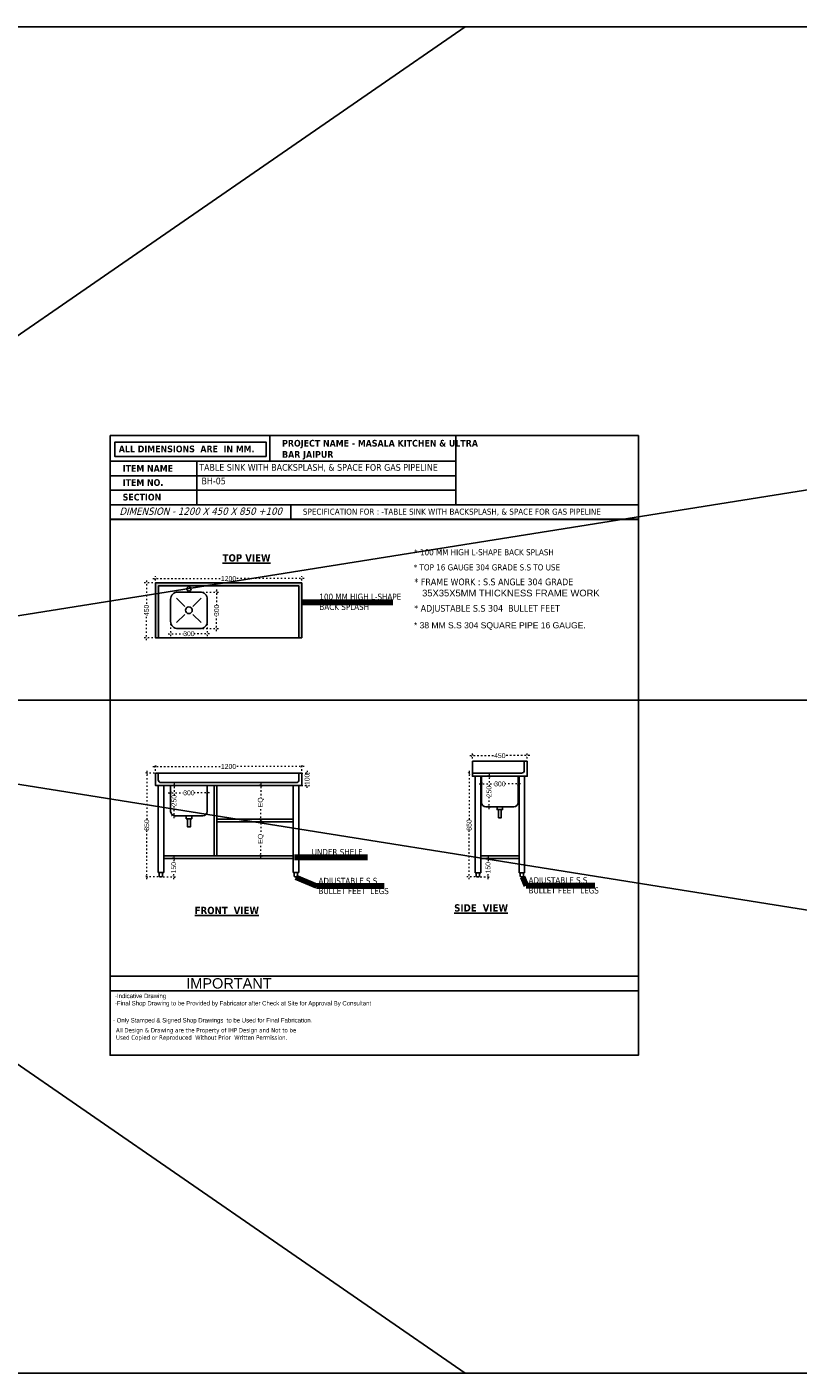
# Model space of a CAD drawing. Header units: millimetres. Extents: x 508219 to 745096, y 311341 to 352167.
# Tile 37 of 47: x 577248 to 583572, y 311341 to 322382. Entities that reach past the tile are written whole.
import ezdxf

# ---------------------------------------------------------------- set-up
doc = ezdxf.new("R2010")
doc.units = ezdxf.units.MM
doc.header["$PDMODE"] = 34
doc.linetypes.add('ACAD_ISO03W100', pattern=[30, 12, -18])
doc.layers.get('0').update_dxf_attribs({"color": 252})
doc.layers.add('EQUIPMENT', color=103, linetype='Continuous')
doc.styles.get("Standard").update_dxf_attribs({"font": 'arial.ttf'})
doc.styles.add('style1', font='txt.shx')
doc.dimstyles.new('ISO-25', dxfattribs={"dimtxt": 40, "dimasz": 20, "dimexe": 20, "dimexo": 20, "dimtad": 0, "dimdec": 0, "dimdsep": 46, "dimtxsty": 'Standard', "dimblk": 'ARCHTICK', "dimcen": 2.5, "dimdle": 20, "dimadec": 0, "dimazin": 0, "dimtfac": 1, "dimtdec": 0, "dimtmove": 0, "dimatfit": 3, "dimfxl": 0, "dimlwd": 5, "dimlwe": 5, "dimarcsym": 0})
doc.dimstyles.get("Standard").update_dxf_attribs({"dimtxt": 0.18, "dimasz": 0.18, "dimexe": 0.18, "dimexo": 0.0625, "dimgap": 0.09, "dimtad": 0, "dimtih": 1, "dimtoh": 1, "dimdec": 4, "dimzin": 0, "dimdsep": 46, "dimtxsty": 'Standard', "dimcen": 0.09, "dimadec": 0, "dimazin": 0, "dimtfac": 1, "dimtdec": 4, "dimtofl": 0, "dimtmove": 0, "dimatfit": 3, "dimfxl": 0, "dimtolj": 1, "dimtzin": 0, "dimarcsym": 0})

# ---------------------------------------------------------------- blocks, each defined once
blk = doc.blocks.new('_ArchTick')
at = {"color": 0, "linetype": 'ByBlock', "const_width": 0.15}
blk.add_lwpolyline([(-0.5, -0.5), (0.5, 0.5)], dxfattribs=at)
blk = doc.blocks.new('*D87')
at = {"color": 0, "linetype": 'ACAD_ISO03W100', "lineweight": 5, "transparency": 16777216}
for p, q in [((578556, 316161), (578434, 316161)), ((578454, 316181), (578454, 316081)), ((578454, 315891), (578454, 315991)), ((578556, 315911), (578434, 315911))]:
    blk.add_line(p, q, dxfattribs=at)
at = {"layer": 'DEFPOINTS', "color": 0, "transparency": 16777216}
for p in [(578454, 316161), (578576, 316161), (578576, 315911)]:
    blk.add_point(p, dxfattribs=at)
at = {"color": 0, "lineweight": 5, "transparency": 16777216, "xscale": 20, "yscale": 20, "zscale": 20}
for p, rotation in [((578454, 316161), 90), ((578454, 315911), 270)]:
    blk.add_blockref('_ArchTick', p, dxfattribs=dict(at, rotation=rotation))
at = {"color": 0, "transparency": 16777216, "insert": (578454, 316036), "char_height": 40, "attachment_point": 5, "rotation": 90}
blk.add_mtext('250', dxfattribs=at)
blk = doc.blocks.new('*D88')
at = {"color": 0, "linetype": 'ACAD_ISO03W100', "lineweight": 5, "transparency": 16777216}
for p, q in [((578406, 316100), (578532, 316100)), ((578426, 316074), (578426, 316120)), ((578746, 316100), (578621, 316100)), ((578726, 316074), (578726, 316120))]:
    blk.add_line(p, q, dxfattribs=at)
at = {"layer": 'DEFPOINTS', "color": 0, "transparency": 16777216}
for p in [(578726, 316100), (578426, 316054), (578726, 316054)]:
    blk.add_point(p, dxfattribs=at)
at = {"color": 0, "lineweight": 5, "transparency": 16777216, "xscale": 20, "yscale": 20, "zscale": 20, "rotation": 180}
blk.add_blockref('_ArchTick', (578426, 316100), dxfattribs=at)
at = {"color": 0, "lineweight": 5, "transparency": 16777216, "xscale": 20, "yscale": 20, "zscale": 20}
blk.add_blockref('_ArchTick', (578726, 316100), dxfattribs=at)
at = {"color": 0, "transparency": 16777216, "insert": (578576, 316100), "char_height": 40, "attachment_point": 5}
blk.add_mtext('300', dxfattribs=at)
blk = doc.blocks.new('*D89')
at = {"color": 0, "linetype": 'ACAD_ISO03W100', "lineweight": 5, "transparency": 16777216}
for p, q in [((578390, 315561), (578471, 315561)), ((578451, 315581), (578451, 315529)), ((578451, 315391), (578451, 315443)), ((578365, 315411), (578471, 315411))]:
    blk.add_line(p, q, dxfattribs=at)
at = {"layer": 'DEFPOINTS', "color": 0, "transparency": 16777216}
for p in [(578370, 315561), (578451, 315561), (578345, 315411)]:
    blk.add_point(p, dxfattribs=at)
at = {"color": 0, "lineweight": 5, "transparency": 16777216, "xscale": 20, "yscale": 20, "zscale": 20}
for p, rotation in [((578451, 315561), 90), ((578451, 315411), 270)]:
    blk.add_blockref('_ArchTick', p, dxfattribs=dict(at, rotation=rotation))
at = {"color": 0, "transparency": 16777216, "insert": (578451, 315486), "char_height": 40, "attachment_point": 5, "rotation": 90}
blk.add_mtext('150', dxfattribs=at)
blk = doc.blocks.new('*D90')
at = {"color": 0, "linetype": 'ACAD_ISO03W100', "lineweight": 5, "transparency": 16777216}
for p, q in [((578325, 316261), (578210, 316261)), ((578230, 316281), (578230, 315881)), ((578230, 315391), (578230, 315791)), ((578325, 315411), (578210, 315411))]:
    blk.add_line(p, q, dxfattribs=at)
at = {"layer": 'DEFPOINTS', "color": 0, "transparency": 16777216}
for p in [(578230, 316261), (578345, 316261), (578345, 315411)]:
    blk.add_point(p, dxfattribs=at)
at = {"color": 0, "lineweight": 5, "transparency": 16777216, "xscale": 20, "yscale": 20, "zscale": 20}
for p, rotation in [((578230, 316261), 90), ((578230, 315411), 270)]:
    blk.add_blockref('_ArchTick', p, dxfattribs=dict(at, rotation=rotation))
at = {"color": 0, "transparency": 16777216, "insert": (578230, 315836), "char_height": 40, "attachment_point": 5, "rotation": 90}
blk.add_mtext('850', dxfattribs=at)
blk = doc.blocks.new('*D91')
at = {"color": 0, "linetype": 'ACAD_ISO03W100', "lineweight": 5, "transparency": 16777216}
for p, q in [((578301, 316281), (578301, 316336)), ((579501, 316281), (579501, 316336)), ((578281, 316316), (578843, 316316)), ((579521, 316316), (578960, 316316))]:
    blk.add_line(p, q, dxfattribs=at)
at = {"layer": 'DEFPOINTS', "color": 0, "transparency": 16777216}
for p in [(578301, 316261), (579501, 316316), (579501, 316261)]:
    blk.add_point(p, dxfattribs=at)
at = {"color": 0, "lineweight": 5, "transparency": 16777216, "xscale": 20, "yscale": 20, "zscale": 20, "rotation": 180}
blk.add_blockref('_ArchTick', (578301, 316316), dxfattribs=at)
at = {"color": 0, "lineweight": 5, "transparency": 16777216, "xscale": 20, "yscale": 20, "zscale": 20}
blk.add_blockref('_ArchTick', (579501, 316316), dxfattribs=at)
at = {"color": 0, "transparency": 16777216, "insert": (578901, 316316), "char_height": 40, "attachment_point": 5}
blk.add_mtext('1200', dxfattribs=at)
blk = doc.blocks.new('*D92')
at = {"color": 0, "linetype": 'ACAD_ISO03W100', "lineweight": 5, "transparency": 16777216}
for p, q in [((579499, 316261), (579565, 316261)), ((579545, 316281), (579545, 316254)), ((579497, 316161), (579565, 316161)), ((579545, 316141), (579545, 316168))]:
    blk.add_line(p, q, dxfattribs=at)
at = {"layer": 'DEFPOINTS', "color": 0, "transparency": 16777216}
for p in [(579479, 316261), (579545, 316261), (579477, 316161)]:
    blk.add_point(p, dxfattribs=at)
at = {"color": 0, "lineweight": 5, "transparency": 16777216, "xscale": 20, "yscale": 20, "zscale": 20}
for p, rotation in [((579545, 316261), 90), ((579545, 316161), 270)]:
    blk.add_blockref('_ArchTick', p, dxfattribs=dict(at, rotation=rotation))
at = {"color": 0, "transparency": 16777216, "insert": (579545, 316211), "char_height": 40, "attachment_point": 5, "rotation": 90}
blk.add_mtext('100', dxfattribs=at)
blk = doc.blocks.new('*D93')
at = {"color": 0, "linetype": 'ACAD_ISO03W100', "lineweight": 5, "transparency": 16777216}
for p, q in [((580989, 315561), (581049, 315561)), ((581029, 315581), (581029, 315529)), ((581029, 315391), (581029, 315443)), ((580965, 315411), (581049, 315411))]:
    blk.add_line(p, q, dxfattribs=at)
at = {"layer": 'DEFPOINTS', "color": 0, "transparency": 16777216}
for p in [(580969, 315561), (581029, 315561), (580945, 315411)]:
    blk.add_point(p, dxfattribs=at)
at = {"color": 0, "lineweight": 5, "transparency": 16777216, "xscale": 20, "yscale": 20, "zscale": 20}
for p, rotation in [((581029, 315561), 90), ((581029, 315411), 270)]:
    blk.add_blockref('_ArchTick', p, dxfattribs=dict(at, rotation=rotation))
at = {"color": 0, "transparency": 16777216, "insert": (581029, 315486), "char_height": 40, "attachment_point": 5, "rotation": 90}
blk.add_mtext('150', dxfattribs=at)
blk = doc.blocks.new('*D94')
at = {"color": 0, "linetype": 'ACAD_ISO03W100', "lineweight": 5, "transparency": 16777216}
for p, q in [((580881, 316261), (580854, 316261)), ((580874, 316281), (580874, 315881)), ((580874, 315391), (580874, 315791)), ((580924, 315411), (580854, 315411))]:
    blk.add_line(p, q, dxfattribs=at)
at = {"layer": 'DEFPOINTS', "color": 0, "transparency": 16777216}
for p in [(580874, 316261), (580901, 316261), (580944, 315411)]:
    blk.add_point(p, dxfattribs=at)
at = {"color": 0, "lineweight": 5, "transparency": 16777216, "xscale": 20, "yscale": 20, "zscale": 20}
for p, rotation in [((580874, 316261), 90), ((580874, 315411), 270)]:
    blk.add_blockref('_ArchTick', p, dxfattribs=dict(at, rotation=rotation))
at = {"color": 0, "transparency": 16777216, "insert": (580874, 315836), "char_height": 40, "attachment_point": 5, "rotation": 90}
blk.add_mtext('850', dxfattribs=at)
blk = doc.blocks.new('*D95')
at = {"color": 0, "linetype": 'ACAD_ISO03W100', "lineweight": 5, "transparency": 16777216}
for p, q in [((580881, 316405), (581081, 316405)), ((580901, 316381), (580901, 316425)), ((581371, 316405), (581172, 316405)), ((581351, 316381), (581351, 316425))]:
    blk.add_line(p, q, dxfattribs=at)
at = {"layer": 'DEFPOINTS', "color": 0, "transparency": 16777216}
for p in [(580901, 316361), (581351, 316405), (581351, 316361)]:
    blk.add_point(p, dxfattribs=at)
at = {"color": 0, "lineweight": 5, "transparency": 16777216, "xscale": 20, "yscale": 20, "zscale": 20, "rotation": 180}
blk.add_blockref('_ArchTick', (580901, 316405), dxfattribs=at)
at = {"color": 0, "lineweight": 5, "transparency": 16777216, "xscale": 20, "yscale": 20, "zscale": 20}
blk.add_blockref('_ArchTick', (581351, 316405), dxfattribs=at)
at = {"color": 0, "transparency": 16777216, "insert": (581126, 316405), "char_height": 40, "attachment_point": 5}
blk.add_mtext('450', dxfattribs=at)
blk = doc.blocks.new('*D96')
at = {"color": 0, "linetype": 'ACAD_ISO03W100', "lineweight": 5, "transparency": 16777216}
for p, q in [((581029, 316236), (581017, 316236)), ((581037, 316256), (581037, 316156)), ((581029, 315986), (581017, 315986)), ((581037, 315966), (581037, 316066))]:
    blk.add_line(p, q, dxfattribs=at)
at = {"layer": 'DEFPOINTS', "color": 0, "transparency": 16777216}
for p in [(581037, 316236), (581049, 316236), (581049, 315986)]:
    blk.add_point(p, dxfattribs=at)
at = {"color": 0, "lineweight": 5, "transparency": 16777216, "xscale": 20, "yscale": 20, "zscale": 20}
for p, rotation in [((581037, 316236), 90), ((581037, 315986), 270)]:
    blk.add_blockref('_ArchTick', p, dxfattribs=dict(at, rotation=rotation))
at = {"color": 0, "transparency": 16777216, "insert": (581037, 316111), "char_height": 40, "attachment_point": 5, "rotation": 90}
blk.add_mtext('250', dxfattribs=at)
blk = doc.blocks.new('*D97')
at = {"color": 0, "linetype": 'ACAD_ISO03W100', "lineweight": 5, "transparency": 16777216}
for p, q in [((580956, 316173), (581081, 316173)), ((580976, 316149), (580976, 316193)), ((581296, 316173), (581171, 316173)), ((581276, 316149), (581276, 316193))]:
    blk.add_line(p, q, dxfattribs=at)
at = {"layer": 'DEFPOINTS', "color": 0, "transparency": 16777216}
for p in [(580976, 316129), (581276, 316173), (581276, 316129)]:
    blk.add_point(p, dxfattribs=at)
at = {"color": 0, "lineweight": 5, "transparency": 16777216, "xscale": 20, "yscale": 20, "zscale": 20, "rotation": 180}
blk.add_blockref('_ArchTick', (580976, 316173), dxfattribs=at)
at = {"color": 0, "lineweight": 5, "transparency": 16777216, "xscale": 20, "yscale": 20, "zscale": 20}
blk.add_blockref('_ArchTick', (581276, 316173), dxfattribs=at)
at = {"color": 0, "transparency": 16777216, "insert": (581126, 316173), "char_height": 40, "attachment_point": 5}
blk.add_mtext('300', dxfattribs=at)
blk = doc.blocks.new('*D98')
at = {"color": 0, "linetype": 'ACAD_ISO03W100', "lineweight": 5, "transparency": 16777216}
for p, q in [((578281, 317822), (578208, 317822)), ((578228, 317842), (578228, 317643)), ((578228, 317352), (578228, 317552)), ((578281, 317372), (578208, 317372))]:
    blk.add_line(p, q, dxfattribs=at)
at = {"layer": 'DEFPOINTS', "color": 0, "transparency": 16777216}
for p in [(578301, 317822), (578228, 317372), (578301, 317372)]:
    blk.add_point(p, dxfattribs=at)
at = {"color": 0, "lineweight": 5, "transparency": 16777216, "xscale": 20, "yscale": 20, "zscale": 20}
for p, rotation in [((578228, 317822), 90), ((578228, 317372), 270)]:
    blk.add_blockref('_ArchTick', p, dxfattribs=dict(at, rotation=rotation))
at = {"color": 0, "transparency": 16777216, "insert": (578228, 317597), "char_height": 40, "attachment_point": 5, "rotation": 90}
blk.add_mtext('450', dxfattribs=at)
blk = doc.blocks.new('*D99')
at = {"color": 0, "linetype": 'ACAD_ISO03W100', "lineweight": 5, "transparency": 16777216}
for p, q in [((578301, 317842), (578301, 317877)), ((579501, 317842), (579501, 317877)), ((578281, 317857), (578843, 317857)), ((579521, 317857), (578960, 317857))]:
    blk.add_line(p, q, dxfattribs=at)
at = {"layer": 'DEFPOINTS', "color": 0, "transparency": 16777216}
for p in [(578301, 317822), (579501, 317857), (579501, 317822)]:
    blk.add_point(p, dxfattribs=at)
at = {"color": 0, "lineweight": 5, "transparency": 16777216, "xscale": 20, "yscale": 20, "zscale": 20, "rotation": 180}
blk.add_blockref('_ArchTick', (578301, 317857), dxfattribs=at)
at = {"color": 0, "lineweight": 5, "transparency": 16777216, "xscale": 20, "yscale": 20, "zscale": 20}
blk.add_blockref('_ArchTick', (579501, 317857), dxfattribs=at)
at = {"color": 0, "transparency": 16777216, "insert": (578901, 317857), "char_height": 40, "attachment_point": 5}
blk.add_mtext('1200', dxfattribs=at)
blk = doc.blocks.new('*D100')
at = {"color": 0, "linetype": 'ACAD_ISO03W100', "lineweight": 5, "transparency": 16777216}
for p, q in [((578426, 317486), (578426, 317385)), ((578726, 317486), (578726, 317385)), ((578406, 317405), (578532, 317405)), ((578746, 317405), (578621, 317405))]:
    blk.add_line(p, q, dxfattribs=at)
at = {"layer": 'DEFPOINTS', "color": 0, "transparency": 16777216}
for p in [(578426, 317506), (578726, 317506), (578726, 317405)]:
    blk.add_point(p, dxfattribs=at)
at = {"color": 0, "lineweight": 5, "transparency": 16777216, "xscale": 20, "yscale": 20, "zscale": 20, "rotation": 180}
blk.add_blockref('_ArchTick', (578426, 317405), dxfattribs=at)
at = {"color": 0, "lineweight": 5, "transparency": 16777216, "xscale": 20, "yscale": 20, "zscale": 20}
blk.add_blockref('_ArchTick', (578726, 317405), dxfattribs=at)
at = {"color": 0, "transparency": 16777216, "insert": (578576, 317405), "char_height": 40, "attachment_point": 5}
blk.add_mtext('300', dxfattribs=at)
blk = doc.blocks.new('*D101')
at = {"color": 0, "linetype": 'ACAD_ISO03W100', "lineweight": 5, "transparency": 16777216}
for p, q in [((578803, 317767), (578803, 317642)), ((578687, 317747), (578823, 317747)), ((578803, 317427), (578803, 317552)), ((578687, 317447), (578823, 317447))]:
    blk.add_line(p, q, dxfattribs=at)
at = {"layer": 'DEFPOINTS', "color": 0, "transparency": 16777216}
for p in [(578667, 317747), (578803, 317747), (578667, 317447)]:
    blk.add_point(p, dxfattribs=at)
at = {"color": 0, "lineweight": 5, "transparency": 16777216, "xscale": 20, "yscale": 20, "zscale": 20}
for p, rotation in [((578803, 317747), 90), ((578803, 317447), 270)]:
    blk.add_blockref('_ArchTick', p, dxfattribs=dict(at, rotation=rotation))
at = {"color": 0, "transparency": 16777216, "insert": (578803, 317597), "char_height": 40, "attachment_point": 5, "rotation": 90}
blk.add_mtext('300', dxfattribs=at)
blk = doc.blocks.new('*D160')
at = {"color": 0, "linetype": 'ACAD_ISO03W100', "lineweight": 5, "transparency": 16777216}
for p, q in [((579135, 316161), (579187, 316161)), ((579167, 316181), (579167, 316060)), ((579138, 315884), (579187, 315884)), ((579167, 315864), (579167, 315985))]:
    blk.add_line(p, q, dxfattribs=at)
at = {"layer": 'DEFPOINTS', "color": 0, "transparency": 16777216}
for p in [(579115, 316161), (579167, 316161), (579118, 315884)]:
    blk.add_point(p, dxfattribs=at)
at = {"color": 0, "lineweight": 5, "transparency": 16777216, "xscale": 20, "yscale": 20, "zscale": 20}
for p, rotation in [((579167, 316161), 90), ((579167, 315884), 270)]:
    blk.add_blockref('_ArchTick', p, dxfattribs=dict(at, rotation=rotation))
at = {"color": 0, "transparency": 16777216, "insert": (579167, 316022), "char_height": 40, "attachment_point": 5, "rotation": 90}
blk.add_mtext('EQ', dxfattribs=at)
blk = doc.blocks.new('*D161')
at = {"color": 0, "linetype": 'ACAD_ISO03W100', "lineweight": 5, "transparency": 16777216}
for p, q in [((579167, 315881), (579167, 315760)), ((579135, 315861), (579187, 315861)), ((579167, 315564), (579167, 315685)), ((579138, 315584), (579187, 315584))]:
    blk.add_line(p, q, dxfattribs=at)
at = {"layer": 'DEFPOINTS', "color": 0, "transparency": 16777216}
for p in [(579115, 315861), (579167, 315861), (579118, 315584)]:
    blk.add_point(p, dxfattribs=at)
at = {"color": 0, "lineweight": 5, "transparency": 16777216, "xscale": 20, "yscale": 20, "zscale": 20}
for p, rotation in [((579167, 315861), 90), ((579167, 315584), 270)]:
    blk.add_blockref('_ArchTick', p, dxfattribs=dict(at, rotation=rotation))
at = {"color": 0, "transparency": 16777216, "insert": (579167, 315723), "char_height": 40, "attachment_point": 5, "rotation": 90}
blk.add_mtext('EQ', dxfattribs=at)

msp = doc.modelspace()

# ---------------------------------------------------------------- hatches: boundary and pattern name
at = {"layer": 'EQUIPMENT'}
h = msp.add_hatch(color=256, dxfattribs=at)
h.dxf.hatch_style = 1
h.paths.add_polyline_path([(579501.26019, 317822.17543), (578301.26019, 317822.17543), (578301.26019, 317372.17543), (578326.26019, 317372.17543), (578326.26019, 317797.17543), (579476.26019, 317797.17543), (579476.26019, 317372.17543), (579501.26019, 317372.17543)])

# ---------------------------------------------------------------- linework, layer by layer
at = {"ltscale": 0.5}
for p, q in [((607474.49995, 322381.82031), (538207.01192, 311341.10468)), ((538207.01192, 322381.82031), (607474.49995, 311341.10468)), ((580840.92485, 322381.82031), (572840.75593, 316861.46249)), ((607474.49995, 316861.46249), (538207.01192, 316861.46249)), ((580840.92485, 311341.10468), (572840.75593, 316861.46249))]:
    msp.add_line(p, q, dxfattribs=at)
at = {"color": 5, "linetype": 'ByBlock'}
for p, q in [((578640.19978, 318819.96726), (578640.19978, 318462.06981)), ((582261.95822, 314595.33873), (577928.87967, 314595.33873)), ((579239.47477, 314476.03958), (577928.88034, 314476.03958))]:
    msp.add_line(p, q, dxfattribs=at)
at = {"color": 6, "linetype": 'ByBlock'}
for p, q in [((579411.77533, 318462.69143), (579411.77533, 318343.39228)), ((581326.19529, 316360.81125), (581326.19529, 316280.92625)), ((578424.01019, 316260.81125), (578301.26019, 316260.81125)), ((578324.01019, 316260.81125), (578324.01019, 316206.56125)), ((579478.51019, 316260.81125), (579478.51019, 316206.56125)), ((580901.19529, 316261.05125), (581307.42672, 316261.40235)), ((580923.73627, 316236.26437), (580923.73627, 315445.07355)), ((580968.81824, 316236.26437), (580968.81824, 315445.07355)), ((580976.19529, 316236.26437), (580976.19529, 316021.85453)), ((581276.19529, 316021.85453), (581276.19529, 316236.26437)), ((581283.57234, 316236.26437), (581283.57234, 315445.07355)), ((581328.6543, 316236.26437), (581328.6543, 315445.07355)), ((578324.01019, 316161.06125), (578324.01019, 315445.39125)), ((578346.76019, 316183.81125), (579455.76019, 316183.81125)), ((578369.51019, 316161.06125), (578369.51019, 315445.39125)), ((578426.26019, 316161.06125), (578426.26019, 315947.07125)), ((578726.26047, 315947.07345), (578726.26019, 316161.06125)), ((579431.01019, 316161.06125), (579431.01019, 315445.39125)), ((579476.51019, 316161.06125), (579476.51019, 315445.39125)), ((581012.26086, 315985.78896), (581240.12971, 315985.78896)), ((578462.66019, 315910.67125), (578689.86096, 315910.67345)), ((578324.01019, 315445.39125), (578369.51019, 315445.39125)), ((578331.3575, 315445.39125), (578331.3575, 315419.91125)), ((578358.6575, 315445.39125), (578358.6575, 315419.91125)), ((579431.01019, 315445.39125), (579476.51019, 315445.39125)), ((579438.093, 315445.39125), (579438.093, 315419.91125)), ((579465.393, 315445.39125), (579465.393, 315419.91125)), ((580923.73627, 315445.07355), (580968.81824, 315445.07355)), ((580931.72778, 315445.07355), (580931.72778, 315419.82764)), ((580958.77696, 315445.07355), (580958.77696, 315419.82764)), ((581328.6543, 315445.07355), (581283.57234, 315445.07355)), ((581293.61361, 315445.07355), (581293.61361, 315419.82764)), ((581320.66279, 315445.07355), (581320.66279, 315419.82764)), ((578340.4575, 315410.81125), (578349.5575, 315410.81125)), ((579447.193, 315410.81125), (579456.293, 315410.81125)), ((580940.74418, 315410.81125), (580949.76057, 315410.81125)), ((581311.6464, 315410.81125), (581302.63001, 315410.81125))]:
    msp.add_line(p, q, dxfattribs=at)
at = {"color": 6}
for q in [(580901.19529, 316360.81125), (581351.19529, 316360.81125)]:
    msp.add_line((580926.19529, 316360.81125), q, dxfattribs=at)
at = {"ltscale": 0.5}
msp.add_lwpolyline([(538207.01192, 322381.82031), (607474.49995, 322381.82031), (607474.49995, 311341.10468), (538207.01192, 311341.10468)], close=True, dxfattribs=at)
at = {"color": 6, "linetype": 'ByBlock'}
for points in [[(577928.879, 319030.72456), (582261.95822, 319030.72456), (582261.95822, 313948.97962), (577928.879, 313948.97962)], [(581148.73627, 315985.78896), (581148.73627, 315963.24797), (581103.6543, 315963.24797), (581103.6543, 315985.78896)], [(578599.01057, 315910.67235), (578599.01057, 315887.92235), (578553.51057, 315887.92235), (578553.51057, 315910.67235)], [(578564.88557, 315887.92235), (578587.63557, 315887.92235), (578587.63557, 315820.67235), (578564.88557, 315820.67235)], [(581114.9248, 315963.24797), (581137.46578, 315963.24797), (581137.46578, 315895.62502), (581114.9248, 315895.62502)]]:
    msp.add_lwpolyline(points, close=True, dxfattribs=at)
for points in [[(580763.72463, 319030.7235), (580763.72463, 318581.99058), (577928.879, 318581.99058)], [(579239.47612, 318820.58888), (579239.47612, 319030.7235), (580763.72463, 319030.7235)], [(577928.879, 318820.58888), (580763.72463, 318820.58888)], [(580763.72463, 318701.28973), (577928.879, 318701.28973)], [(577928.879, 318462.69143), (582261.95956, 318462.69143), (582261.95956, 318343.39228), (577928.879, 318343.39228)], [(581351.19529, 316360.81125), (581351.19529, 316236.26437), (580901.19529, 316236.26437), (580901.19529, 316360.81125)], [(578301.26019, 316260.81125), (578301.26019, 316161.06125), (579501.26019, 316161.06125), (579501.26019, 316260.81125)], [(578424.01019, 316260.81125), (579501.26019, 316260.81125)], [(578783.01096, 315584.06125), (578783.01096, 316161.06125)], [(578805.76096, 316161.06125), (578805.76096, 315584.06125)], [(578805.76096, 315883.93625), (579431.01019, 315883.93625)], [(579431.01019, 315861.18625), (578805.76096, 315861.18625)], [(579431.01019, 315561.31125), (578369.51019, 315561.31125), (578369.51019, 315584.06125), (579431.01019, 315584.06125)], [(580968.81824, 315583.61708), (581283.57234, 315583.61708)], [(581283.57234, 315560.83615), (580968.81824, 315560.83615)]]:
    msp.add_lwpolyline(points, dxfattribs=at)
at = {"color": 5, "linetype": 'ByBlock'}
for points in [[(577928.879, 319030.10295), (582261.95822, 319030.10295), (582261.95822, 313948.35801), (577928.879, 313948.35801)], [(577928.879, 319030.10295), (582261.95822, 319030.10295), (582261.95822, 313948.35801), (577928.879, 313948.35801)], [(577928.879, 319030.10295), (582261.95822, 319030.10295), (582261.95822, 313948.35801), (577928.879, 313948.35801)], [(577928.879, 319030.10295), (582261.95822, 319030.10295), (582261.95822, 313948.35801), (577928.879, 313948.35801)], [(577928.879, 319030.10295), (582261.95822, 319030.10295), (582261.95822, 313948.35801), (577928.879, 313948.35801)], [(579210.56648, 318859.75652), (577967.45331, 318859.75652), (577967.45331, 318975.94865), (579210.56648, 318975.94865)], [(582261.95822, 319030.10189), (580763.72463, 319030.10189), (580763.72463, 318462.06912), (582261.95822, 318462.06912)], [(577928.879, 318819.96726), (580763.72463, 318819.96726), (580763.72463, 318700.66811), (577928.879, 318700.66811)], [(577928.879, 318700.66811), (580763.72463, 318700.66811), (580763.72463, 318581.36896), (577928.879, 318581.36896)], [(577928.879, 318462.06981), (582261.95956, 318462.06981), (582261.95956, 318342.77066), (577928.879, 318342.77066)], [(577928.88034, 314595.33873), (582261.95822, 314595.33873), (582261.95822, 314476.03958), (577928.88034, 314476.03958)]]:
    msp.add_lwpolyline(points, close=True, dxfattribs=at)
at = {"color": 6, "linetype": 'ByBlock'}
for centre, radius, start, end in [((578346.76019, 316206.56125), 22.75, 180, 270), ((579455.76019, 316206.56125), 22.75, 270, 0), ((581303.44529, 316283.80125), 22.75, 270, 0), ((581012.26086, 316021.85453), 36.06557, 180, 270), ((581240.12971, 316021.85453), 36.06557, 270, 0), ((578462.66019, 315947.07125), 36.4, 180, 270), ((578689.86047, 315947.07345), 36.4, 270, 0), ((578340.4575, 315419.91125), 9.1, 180, 270), ((578349.5575, 315419.91125), 9.1, 270, 0), ((579447.193, 315419.91125), 9.1, 180, 270), ((579456.293, 315419.91125), 9.1, 270, 0), ((580940.74418, 315419.82764), 9.01639, 180, 270), ((580949.76057, 315419.82764), 9.01639, 270, 0), ((581302.63001, 315419.82764), 9.01639, 180, 270), ((581311.6464, 315419.82764), 9.01639, 270, 0)]:
    msp.add_arc(centre, radius, start, end, dxfattribs=at)
at = {"layer": 'EQUIPMENT'}
msp.add_lwpolyline([(579501.26019, 317372.17543), (578301.26019, 317372.17543), (578301.26019, 317822.17543), (579501.26019, 317822.17543)], close=True, dxfattribs=at)
for points in [[(578326.26019, 317372.17543), (578326.26019, 317797.17543), (579476.26019, 317797.17543), (579476.26019, 317372.17543)], [(578475.44345, 317696.78483), (578543.05708, 317629.17119)], [(578675.86958, 317696.78483), (578608.25595, 317629.17119)], [(578475.44345, 317496.35869), (578543.05708, 317563.97233)], [(578608.25595, 317563.97233), (578675.86958, 317496.35869)]]:
    msp.add_lwpolyline(points, dxfattribs=at)
msp.add_lwpolyline([(578485.30106, 317447.17543), (578667.21931, 317447.17543, 0.4142135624), (578726.26019, 317506.2163), (578726.26019, 317688.13455, 0.4142135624), (578667.21931, 317747.17543), (578485.30106, 317747.17543, 0.4142135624), (578426.26019, 317688.13455), (578426.26019, 317506.2163, 0.4142135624)], format="xyb", close=True, dxfattribs=at)
for centre, radius in [((578576.26019, 317772.17543), 17.46837), ((578576.26019, 317597.17543), 27.16622)]:
    msp.add_circle(centre, radius, dxfattribs=at)

# ---------------------------------------------------------------- texts
at = {"color": 5, "linetype": 'ByBlock', "attachment_point": 1, "style": 'style1'}
for s, insert, char_height, width in [('{\\fTahoma|b1|i0|c0|p34;PROJECT NAME - MASALA KITCHEN & ULTRA BAR JAIPUR }', (579340.01496, 318994.90251), 55, 1687.9906964), ('{\\fTahoma|b1|i0|c0|p34;ALL DIMENSIONS  ARE  IN MM.}', (578000.93186, 318948.09729), 55, 1687.9906964), ('{\\fTahoma|b1|i0|c0|p34;ITEM NAME}', (578032.433, 318787.87552), 55, 1687.9906964), ('{\\fTahoma|b1|i0|c0|p34;ITEM NO. }', (578032.433, 318672.452), 55, 1687.9906964), ('{\\fTahoma|b1|i0|c0|p34;SECTION }', (578032.433, 318552.92671), 55, 1687.9906964), ('{\\fTechnic|b0|i0|c2|p2;-Indicative Drawing\\P-Final Shop Drawing to be Provided by Fabricator after Check at Site for Approval By Consultant}', (577969.44953, 314452.22413), 36, 1767.0827901), ('{\\fTahoma|b0|i0|c0|p34;\\H1.44x;All Design & Drawing are the Property of IHP Design and Not to be Used Copied or Reproduced  Without Prior  Written Permission\\fTahoma|b1|i0|c0|p34;\\H0.69444x;. }', (577977.87568, 314171.0529), 25, 1481.3261794)]:
    msp.add_mtext(s, dxfattribs=dict(at, insert=insert, char_height=char_height, width=width))
at = {"color": 6, "linetype": 'ByBlock', "style": 'style1'}
for s, insert, char_height, width, attachment_point in [('{\\fTahoma|b0|i0|c0|p34;TABLE SINK WITH BACKSPLASH, & SPACE FOR GAS PIPELINE}', (578660.6878, 318796.80314), 55, 2351.7029461, 1), ('{\\fTahoma|b0|i1|c0|p34;DIMENSION - 1200 X 450 X 850 +100}', (578006.32261, 318440.03323), 60, 1425.9375522, 1), ('{\\fTahoma|b0|i0|c0|p34;SPECIFICATION FOR : -TABLE SINK WITH BACKSPLASH, & SPACE FOR GAS PIPELINE}', (579511.10928, 318431.03323), 50, 3378.6553472, 1), ('{\\fTahoma|b0|i0|c0|p34;* 100 MM HIGH L-SHAPE BACK SPLASH}', (580422.87069, 318098.43007), 50, 1528.9850485, 1), ('{\\fTahoma|b1|i0|c0|p34;\\LTOP VIEW}', (579245.07156, 318057.05634), 60, 1038.1836391, 3), ('{\\fTahoma|b0|i0|c0|p34;* TOP 16 GAUGE 304 GRADE S.S TO USE}', (580418.70723, 317974.26994), 50, 1528.9850485, 1), ('{\\fTahoma|b0|i0|c0|p34;* FRAME WORK : S.S ANGLE 304 GRADE\\P\\fArial|b0|i0|c0|p34;   35X35X5MM THICKNESS FRAME WORK}', (580424.51102, 317857.68193), 55, 1687.9906964, 1), ('{\\fTahoma|b0|i0|c0|p34;* ADJUSTABLE S.S 304  BULLET FEET }', (580423.68508, 317640.86343), 55, 1687.9906964, 1), ('{\\fTahoma|b0|i0|c0|p34;UNDER SHELF }', (579582.87639, 315639.63379), 50, 850.4920856, 1), ('{\\fTahoma|b0|i0|c0|p34;ADJUSTABLE S.S \\PBULLET FEET  LEGS}', (579638.82087, 315402.99914), 50, 850.4920856, 1), ('{\\fTahoma|b0|i0|c0|p34;ADJUSTABLE S.S \\PBULLET FEET  LEGS}', (581361.36873, 315408.1422), 50, 850.4920856, 1), ('{\\fTahoma|b1|i0|c0|p34;\\LFRONT  VIEW}', (579150.58133, 315165.64917), 60, 1038.1836391, 3), ('{\\fTahoma|b1|i0|c0|p34;\\LSIDE  VIEW}', (581192.52271, 315186.34664), 60, 1038.1836391, 3)]:
    msp.add_mtext(s, dxfattribs=dict(at, insert=insert, char_height=char_height, width=width, attachment_point=attachment_point))
at = {"color": 6, "linetype": 'ByBlock', "attachment_point": 1}
for s, insert, char_height, width in [('{\\fTahoma|b0|i0|c0|p34;BH-05}', (578679.17662, 318685.40121), 55, 1157.9770221), ('{\\fTahoma|b0|i0|c0|p34;100 MM HIGH L-SHAPE BACK SPLASH }', (579645.86419, 317733.31165), 50, 831.2593476), ('* 38 MM S.S 304 SQUARE PIPE 16 GAUGE.', (580421.41876, 317499.37466), 50, 3529.6939045)]:
    msp.add_mtext(s, dxfattribs=dict(at, insert=insert, char_height=char_height, width=width))
at = {"color": 5, "linetype": 'ByBlock', "attachment_point": 1}
for s, insert, char_height, width in [('IMPORTANT', (578554.05265, 314580.06474), 85.16604, 1210.3048439), ('{\\fTechnic|b0|i0|c2|p2;- Only Stamped & Signed Shop Drawings  to be Used for Final Fabrication.}', (577953.51169, 314252.5725), 36, 1988.238406)]:
    msp.add_mtext(s, dxfattribs=dict(at, insert=insert, char_height=char_height, width=width))

# ---------------------------------------------------------------- dimensions: what is measured, and where the dimension line sits
at = {"color": 6}
for base, p1, p2, picture, middle in [((579501.26019, 317857.49549), (578301.26019, 317822.17543), (579501.26019, 317822.17543), '*D99', (578901.26019, 317857.49549)), ((578726.26019, 317405.15467), (578426.26019, 317506.2163), (578726.26019, 317506.2163), '*D100', (578576.26019, 317405.15467)), ((581351.19529, 316405.12984), (580901.19529, 316360.81125), (581351.19529, 316360.81125), '*D95', (581126.19529, 316405.12984)), ((579501.26019, 316315.7288), (578301.26019, 316260.81125), (579501.26019, 316260.81125), '*D91', (578901.26019, 316315.7288)), ((578726.26033, 316100.28148), (578426.26019, 316054.06625), (578726.26033, 316054.06665), '*D88', (578576.26026, 316100.28148)), ((581276.19529, 316172.74917), (580976.19529, 316129.05945), (581276.19529, 316129.05945), '*D97', (581126.19529, 316172.74917))]:
    dim = msp.add_linear_dim(base=base, p1=p1, p2=p2, dimstyle='ISO-25', dxfattribs=at)
    dim.commit()
    dim.dimension.update_dxf_attribs({"geometry": picture, "text_midpoint": middle})
for base, p1, p2, picture, middle in [((578227.66108, 317372.17543), (578301.26019, 317822.17543), (578301.26019, 317372.17543), '*D98', (578227.66108, 317597.17543)), ((578803.48336, 317747.17543), (578667.21931, 317447.17543), (578667.21931, 317747.17543), '*D101', (578803.48336, 317597.17543)), ((578230.17726, 316260.81125), (578345.0075, 315410.81125), (578345.0075, 316260.81125), '*D90', (578230.17726, 315835.81125)), ((579544.64523, 316260.81125), (579476.51019, 316161.06125), (579478.51019, 316260.81125), '*D92', (579544.64523, 316210.93625)), ((580873.97613, 316261.05125), (580943.81128, 315410.81125), (580901.19529, 316261.05125), '*D94', (580873.97613, 315835.93125)), ((581036.7736, 316236.26437), (581049.11939, 315985.86203), (581049.11939, 316236.26437), '*D96', (581036.7736, 316111.0632)), ((578454.00439, 316161.06125), (578576.26057, 315910.67235), (578576.26057, 316161.06125), '*D87', (578454.00439, 316035.8668)), ((578450.5272075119, 315561.3112508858), (578345.0075038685, 315410.8112508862), (578369.5101868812, 315561.3112508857), '*D89', (578450.5272075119, 315486.0612508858)), ((581028.71742, 315560.83615), (580945.25237, 315410.81125), (580968.81824, 315560.83615), '*D93', (581028.71742, 315485.8237))]:
    dim = msp.add_linear_dim(base=base, p1=p1, p2=p2, angle=90, dimstyle='ISO-25', dxfattribs=at)
    dim.commit()
    dim.dimension.update_dxf_attribs({"geometry": picture, "text_midpoint": middle})
for base, p1, p2, picture, middle in [((579167.23919, 316161.06125), (579118.38557, 315883.93625), (579114.7872, 316161.06125), '*D160', (579167.23919, 316022.49875)), ((579167.23919, 315861.18625), (579118.38557, 315584.06125), (579114.7872, 315861.18625), '*D161', (579167.23919, 315722.62375))]:
    dim = msp.add_linear_dim(base=base, p1=p1, p2=p2, angle=90, text='EQ', dimstyle='ISO-25', dxfattribs=at)
    dim.commit()
    dim.dimension.update_dxf_attribs({"geometry": picture, "text_midpoint": middle})

# ---------------------------------------------------------------- leaders
at = {"color": 6, "linetype": 'ByBlock'}
for points, override in [([(579497.45024, 317664.64305), (580248.35921, 317664.64305)], {"dimasz": 25, "dimgap": 25, "dimtad": 0, "dimclrd": 6, "dimclre": 0, "dimfxl": 0, "dimfxlon": 1, "dimlwd": 65535, "dimarcsym": 1}), ([(579443.17466, 315573.52452), (580040.79496, 315573.52452)], {"dimasz": 25, "dimclrd": 6, "dimclre": 0, "dimfxl": 0.2, "dimlwd": 65535, "dimarcsym": 1}), ([(579451.743, 315407.48151), (579621.1119, 315336.61423), (580177.47433, 315336.61423)], {"dimasz": 25, "dimclrd": 6, "dimclre": 0, "dimfxl": 0.2, "dimlwd": 65535, "dimarcsym": 1}), ([(581310.89898, 315410.8302), (581340.9201, 315339.96291), (581905.79511, 315339.96291)], {"dimasz": 25, "dimclrd": 6, "dimclre": 0, "dimfxl": 0.2, "dimlwd": 65535, "dimarcsym": 1})]:
    msp.add_leader(points, dimstyle='Standard', override=override, dxfattribs=at)

doc.saveas('drawing.dxf')
